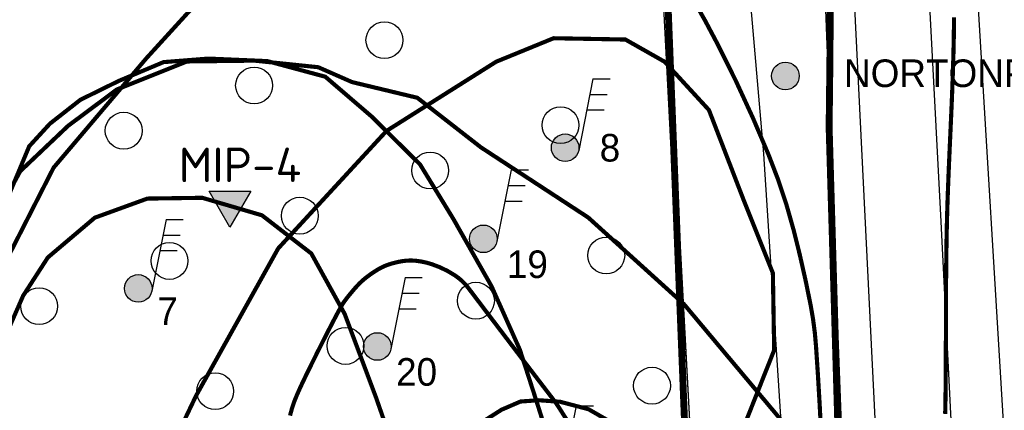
# Model space of a CAD drawing. Header units: millimetres. Extents: x 237058 to 239804, y 565701 to 567407.
# Tile 36 of 64: x 238059 to 238130, y 566484 to 566512. Entities that reach past the tile are written whole.
import ezdxf

# ---------------------------------------------------------------- set-up
doc = ezdxf.new("R2010")
doc.units = ezdxf.units.MM
for name, color, linetype in [('b_inr_afsch_hek', 30, 'IE-TERREINAFSCHEIDING-K'), ('Contouren 15-25 m-mv', 7, 'CONTINUOUS'), ('Contouren 5-15 m-mv', 7, 'CONTINUOUS'), ('Contouren G 5 tot 15', 7, 'CONTINUOUS'), ('Contouren GW 0-5 m-mv', 7, 'CONTINUOUS'), ('HANDBORINGEN', 7, 'CONTINUOUS'), ('MIPS', 7, 'CONTINUOUS'), ('ONDERZOEKSGEBIED', 7, 'CONTINUOUS'), ('PEILBUIZEN FEB 2015', 7, 'CONTINUOUS'), ('T4675650', 8, 'CONTINUOUS')]:
    doc.layers.add(name, color=color, linetype=linetype)
doc.styles.add('grondslag', font='isocpeur.ttf')
doc.styles.get("Standard").update_dxf_attribs({"font": 'tcb_isocp.shx'})
doc.linetypes.add('IE-TERREINAFSCHEIDING-K', pattern='A,4,[82,NLCS.SHX,S=0.75,R=90,X=0,Y=0],4,-2', length=10)

msp = doc.modelspace()

# ---------------------------------------------------------------- hatches: boundary and pattern name
at = {"layer": 'MIPS'}
h = msp.add_hatch(color=1, dxfattribs=at)
h.dxf.hatch_style = 1
h.paths.add_polyline_path([(238072.257, 566500.046), (238073.766, 566497.432), (238075.275, 566500.046)])
at = {"layer": 'PEILBUIZEN FEB 2015'}
h = msp.add_hatch(color=256, dxfattribs=at)
h.dxf.hatch_style = 1
edge = h.paths.add_edge_path()
edge.add_arc((238114.03, 566508.395), 1, 0, 360)
h = msp.add_hatch(color=256, dxfattribs=at)
h.dxf.hatch_style = 1
edge = h.paths.add_edge_path()
edge.add_arc((238098.066, 566503.197), 1, 0, 360)
h = msp.add_hatch(color=256, dxfattribs=at)
h.dxf.hatch_style = 1
edge = h.paths.add_edge_path()
edge.add_arc((238092.137, 566496.598), 1, 0, 360)
h = msp.add_hatch(color=256, dxfattribs=at)
h.dxf.hatch_style = 1
edge = h.paths.add_edge_path()
edge.add_arc((238067.124, 566493.005), 1, 0, 360)
h = msp.add_hatch(color=256, dxfattribs=at)
h.dxf.hatch_style = 1
edge = h.paths.add_edge_path()
edge.add_arc((238084.451, 566488.801), 1, 0, 360)

# ---------------------------------------------------------------- linework, layer by layer
at = {"layer": 'b_inr_afsch_hek', "color": 18, "true_color": 0x000000, "const_width": 0.5}
msp.add_lwpolyline([(238115.586, 566430.117), (238119.374, 566430.373), (238117.198, 566504.673), (238117.257, 566509.703), (238117.287, 566514.693), (238117.106, 566519.658), (238115.181, 566559.243), (238113.794, 566575.565), (238086.286, 566571.811), (237991.765, 566558.097), (237984.749, 566557.116)], dxfattribs=at)
at = {"layer": 'b_inr_afsch_hek', "color": 18, "lineweight": -3, "true_color": 0x000000, "const_width": 0.05, "flags": 128}
msp.add_lwpolyline([(238115.586, 566430.117), (238119.374, 566430.373), (238117.198, 566504.673), (238117.257, 566509.703), (238117.287, 566514.693), (238117.106, 566519.658), (238115.181, 566559.243), (238113.794, 566575.565), (238086.286, 566571.811), (238080.103, 566570.914)], dxfattribs=at)
at = {"layer": 'Contouren 15-25 m-mv', "color": 1, "const_width": 0.3, "flags": 128}
msp.add_lwpolyline([(238055.988, 566491.962), (238060.989, 566501.758), (238067.692, 566509.657), (238074.406, 566517.022)], dxfattribs=at)
at = {"layer": 'Contouren 15-25 m-mv', "color": 30, "true_color": 0xf8991e, "flags": 128}
msp.add_lwpolyline([(238078.123, 566483.795, 0.3, 0.3, -0.043986), (238078.635, 566485.314, 0.3, 0.3, -0.009842), (238079.211, 566486.561, 0.3, 0.3, -0.00443), (238080.569, 566489.295, 0.3, 0.3, -0.003161), (238081.402, 566490.909, 0.3, 0.3, -0.006523), (238081.821, 566491.683, 0.3, 0.3, -0.036798), (238082.182, 566492.231, 0.3, 0.3, -0.019882), (238082.959, 566493.162, 0.3, 0.3, -0.042431), (238083.626, 566493.783, 0.3, 0.3, -0.034484), (238084.552, 566494.413, 0.3, 0.3, -0.051605), (238085.275, 566494.74, 0.3, 0.3, -0.040352), (238086.259, 566494.982, 0.3, 0.3, -0.066372), (238087.246, 566495.009, 0.3, 0.3, -0.054405), (238088.422, 566494.754, 0.3, 0.3, -0.063946), (238090.049, 566493.968, 0.3, 0.3, -0.085833), (238091.039, 566493.048, 0.3, 0.3, -0.000646), (238092.192, 566491.529, 0.3, 0.3, 0.000551), (238093.543, 566489.75, 0.3, 0.3, 0.001298), (238097.222, 566484.939, 0.3, 0.3, -0.015143), (238097.526, 566484.518, 0.3, 0.3, -0.007521), (238097.604, 566484.398, 0.3, 0.3, -0.000276), (238099.688, 566481.105, 0.3, 0.3, -0.000064), (238101.426, 566478.354, 0.3, 0.3, 0.000047), (238103.785, 566474.622, 0.3, 0.3, 0.002593)], format="xyseb", dxfattribs=at)
at = {"layer": 'Contouren 5-15 m-mv', "color": 1, "const_width": 0.3, "flags": 128}
msp.add_lwpolyline([(238126.251, 566512.634), (238126.249, 566512.414), (238126.247, 566512.194), (238126.245, 566511.975), (238126.242, 566511.756), (238126.239, 566511.538), (238126.235, 566511.32), (238126.232, 566511.102), (238126.227, 566510.885), (238126.223, 566510.668), (238126.218, 566510.451), (238126.213, 566510.235), (238126.208, 566510.019), (238126.202, 566509.804), (238126.196, 566509.588), (238126.19, 566509.373), (238126.183, 566509.159), (238126.177, 566508.944), (238126.17, 566508.73), (238126.163, 566508.516), (238126.155, 566508.303), (238126.148, 566508.089), (238126.14, 566507.876), (238126.132, 566507.663), (238126.124, 566507.45), (238126.115, 566507.238), (238126.107, 566507.025), (238126.098, 566506.813), (238126.09, 566506.601), (238126.081, 566506.389), (238126.072, 566506.177), (238126.063, 566505.965), (238126.053, 566505.754), (238126.044, 566505.542), (238126.035, 566505.331), (238126.025, 566505.119), (238126.016, 566504.908), (238126.006, 566504.696), (238125.997, 566504.485), (238125.987, 566504.274), (238125.978, 566504.063), (238125.968, 566503.851), (238125.959, 566503.64), (238125.949, 566503.429), (238125.939, 566503.217), (238125.93, 566503.006), (238125.921, 566502.794), (238125.911, 566502.583), (238125.902, 566502.371), (238125.892, 566502.159), (238125.883, 566501.947), (238125.874, 566501.735), (238125.865, 566501.523), (238125.856, 566501.311), (238125.848, 566501.099), (238125.839, 566500.886), (238125.831, 566500.673), (238125.822, 566500.46), (238125.814, 566500.247), (238125.806, 566500.034), (238125.798, 566499.82), (238125.791, 566499.606), (238125.783, 566499.392), (238125.776, 566499.178), (238125.769, 566498.963), (238125.763, 566498.748), (238125.756, 566498.533), (238125.75, 566498.318), (238125.744, 566498.102), (238125.738, 566497.886), (238125.733, 566497.669), (238125.728, 566497.452), (238125.723, 566497.235), (238125.719, 566497.018), (238125.714, 566496.8), (238125.71, 566496.582), (238125.707, 566496.364), (238125.703, 566496.146), (238125.7, 566495.928), (238125.696, 566495.709), (238125.694, 566495.491), (238125.691, 566495.272), (238125.688, 566495.054), (238125.686, 566494.835), (238125.684, 566494.616), (238125.682, 566494.398), (238125.68, 566494.179), (238125.678, 566493.961), (238125.676, 566493.743), (238125.675, 566493.525), (238125.674, 566493.307), (238125.672, 566493.089), (238125.671, 566492.871), (238125.67, 566492.654), (238125.669, 566492.437), (238125.669, 566492.22), (238125.668, 566492.004), (238125.667, 566491.788), (238125.667, 566491.572), (238125.666, 566491.357), (238125.666, 566491.143), (238125.665, 566490.928), (238125.665, 566490.714), (238125.664, 566490.501), (238125.664, 566490.288), (238125.663, 566490.076), (238125.663, 566489.865), (238125.663, 566489.654), (238125.662, 566489.443), (238125.662, 566489.234), (238125.661, 566489.025), (238125.661, 566488.816), (238125.66, 566488.609), (238125.659, 566488.402), (238125.659, 566488.196), (238125.658, 566487.991), (238125.657, 566487.787), (238125.656, 566487.583), (238125.655, 566487.381), (238125.654, 566487.179), (238125.652, 566486.979), (238125.651, 566486.779), (238125.649, 566486.581), (238125.648, 566486.383), (238125.646, 566486.186), (238125.644, 566485.991), (238125.642, 566485.797), (238125.639, 566485.603), (238125.637, 566485.411), (238125.634, 566485.221), (238125.631, 566485.031), (238125.628, 566484.843), (238125.625, 566484.655), (238125.621, 566484.47), (238125.617, 566484.285), (238125.613, 566484.102), (238125.609, 566483.92)], dxfattribs=at)
at = {"layer": 'Contouren 5-15 m-mv', "color": 30, "true_color": 0xf8991e, "const_width": 0.3, "flags": 128}
msp.add_lwpolyline([(238093.664, 566464.079), (238086.477, 566457.4), (238082.589, 566453.987), (238079.174, 566451.901), (238073.483, 566451.238), (238069.594, 566451.996), (238066.348, 566454.629), (238065.047, 566458.194), (238064.416, 566463.876), (238065.728, 566469.341), (238067.336, 566476.904), (238071.309, 566485.225), (238077.269, 566495.908), (238085.12, 566504.418), (238093.066, 566509.429), (238097.229, 566511.13), (238102.431, 566511.036), (238105.269, 566509.429), (238108.486, 566505.93), (238111.04, 566499.312), (238113.121, 566494.112), (238113.179, 566490.654)], dxfattribs=at)
at = {"layer": 'Contouren 5-15 m-mv', "color": 5, "const_width": 0.3, "flags": 128}
msp.add_lwpolyline([(238056.65, 566497.963), (238058.565, 566501.492), (238062.036, 566504.782), (238065.567, 566507.414), (238070.654, 566509.447), (238075.561, 566509.507), (238080.169, 566509.029), (238082.622, 566507.952), (238087.35, 566506.816), (238091.958, 566503.227), (238099.737, 566498.143), (238106.679, 566491.863), (238114.983, 566481.967), (238116.588, 566479.656)], dxfattribs=at)
at = {"layer": 'Contouren 5-15 m-mv', "color": 30, "linetype": 'Continuous', "ltscale": 0.5, "true_color": 0xf8991e, "const_width": 0.3, "flags": 128}
msp.add_lwpolyline([(238113.179, 566490.654), (238113.215, 566488.534), (238110.472, 566481.632), (238103.377, 566473.122), (238095.053, 566465.37), (238093.664, 566464.079)], dxfattribs=at)
at = {"layer": 'Contouren G 5 tot 15', "color": 244, "true_color": 0x991b1e, "const_width": 0.3, "flags": 128}
msp.add_lwpolyline([(238091.545, 566483.004), (238093.45, 566484.217), (238094.831, 566484.814), (238096.157, 566484.907), (238097.707, 566484.795), (238099.761, 566484.254), (238101.234, 566483.406)], dxfattribs=at)
at = {"layer": 'Contouren GW 0-5 m-mv', "color": 1, "flags": 128}
msp.add_lwpolyline([(238106.184, 566515.873, 0.3, 0.3, -0.019845), (238109.137, 566510.658, 0.3, 0.3, -0.021895), (238112.817, 566502.67, 0.3, 0.3, -0.033517), (238114.631, 566497.214, 0.3, 0.3, -0.015788), (238115.866, 566491.751, 0.3, 0.3, -0.03022), (238116.246, 566488.848, 0.3, 0.3, -0.005593), (238116.616, 566482.567, 0.3, 0.3, 0.003789)], format="xyseb", dxfattribs=at)
at = {"layer": 'Contouren GW 0-5 m-mv', "color": 5, "const_width": 0.3, "flags": 128}
msp.add_lwpolyline([(238056.661, 566497.178), (238059.218, 566503.301), (238060.721, 566504.941), (238062.931, 566506.671), (238065.71, 566508.037), (238068.957, 566509.399), (238072.207, 566509.655), (238076.48, 566509.472), (238080.679, 566508.341), (238084.039, 566505.458), (238087.545, 566501.991), (238089.955, 566498.05), (238092.731, 566493.159), (238094.784, 566488.561), (238096.012, 566484.761), (238096.714, 566482.539)], dxfattribs=at)
at = {"layer": 'Contouren GW 0-5 m-mv', "color": 30, "true_color": 0xf8991e, "const_width": 0.3, "flags": 128}
msp.add_lwpolyline([(238056.376, 566487.001), (238058.781, 566492.48), (238060.569, 566495.248), (238063.973, 566498.13), (238067.78, 566499.514), (238071.761, 566499.571), (238076.088, 566498.303), (238079.665, 566495.536), (238082.087, 566491.154), (238084.337, 566485.159), (238085.638, 566481.426), (238086.446, 566476.465), (238086.619, 566470.64), (238086.042, 566465.848), (238083.806, 566453.02), (238081.997, 566447.488), (238078.785, 566440.781), (238077.408, 566438.862), (238075.306, 566437.631), (238073.458, 566436.761), (238070.668, 566436.001), (238066.248, 566435.965), (238061.574, 566436.363), (238057.407, 566436.436)], dxfattribs=at)
at = {"layer": 'HANDBORINGEN', "color": 7}
for centre in [(238084.964, 566510.986), (238075.516, 566507.708), (238066.068, 566504.431), (238097.728, 566504.829), (238088.28, 566501.551), (238078.832, 566498.274), (238069.384, 566494.997), (238101.044, 566495.394), (238091.596, 566492.117), (238059.937, 566491.719), (238082.148, 566488.84), (238104.36, 566485.96), (238072.7, 566485.562)]:
    msp.add_circle(centre, 1.336, dxfattribs=at)
at = {"layer": 'MIPS', "color": 7, "flags": 128}
msp.add_lwpolyline([(238073.766, 566497.432), (238072.257, 566500.046), (238075.275, 566500.046)], close=True, dxfattribs=at)
at = {"layer": 'ONDERZOEKSGEBIED', "color": 103, "const_width": 0.5, "flags": 128}
msp.add_lwpolyline([(238005.01, 566499.266), (237946.138, 566479.241), (237970.28, 566429.322), (238030.674, 566451.892), (238023.771, 566477.395), (238046.768, 566485.647), (238062.587, 566435.79), (238107.876, 566454.078), (238103.879, 566554.979), (238097.003, 566573.422), (237984.035, 566557.222)], close=True, dxfattribs=at)
at = {"layer": 'PEILBUIZEN FEB 2015'}
for p, q in [((238100.076, 566508.188), (238099.047, 566503.002)), ((238100.076, 566508.188), (238101.326, 566508.188)), ((238099.852, 566507.061), (238101.102, 566507.061)), ((238099.634, 566505.934), (238100.884, 566505.934)), ((238094.147, 566501.589), (238093.118, 566496.403)), ((238094.147, 566501.589), (238095.397, 566501.589)), ((238093.923, 566500.462), (238095.173, 566500.462)), ((238093.705, 566499.335), (238094.955, 566499.335)), ((238069.134, 566497.996), (238068.105, 566492.81)), ((238069.134, 566497.996), (238070.384, 566497.996)), ((238068.91, 566496.869), (238070.16, 566496.869)), ((238068.692, 566495.742), (238069.942, 566495.742)), ((238086.46, 566493.792), (238085.432, 566488.607)), ((238086.46, 566493.792), (238087.71, 566493.792)), ((238086.237, 566492.665), (238087.487, 566492.665)), ((238086.018, 566491.538), (238087.268, 566491.538)), ((238098.867, 566484.496), (238097.838, 566479.31)), ((238098.867, 566484.496), (238100.117, 566484.496))]:
    msp.add_line(p, q, dxfattribs=at)
for centre in [(238114.03, 566508.395), (238098.066, 566503.197), (238092.137, 566496.598), (238067.124, 566493.005), (238084.451, 566488.801)]:
    msp.add_circle(centre, 1, dxfattribs=at)
at = {"layer": 'T4675650'}
for p, q in [((238132.194, 566443.981), (238123.951, 566581.106)), ((238106.209, 566500.114), (238104.481, 566531.629)), ((238107.232, 566481.219), (238104.481, 566531.629)), ((238106.209, 566500.114), (238104.481, 566531.629)), ((238107.234, 566480.867), (238106.209, 566500.114))]:
    msp.add_line(p, q, dxfattribs=at)
for points in [[(237915.412, 566542.772), (237970.28, 566429.322), (238036.846, 566454.199), (238038.361, 566452.469), (238043.515, 566454), (238037.828, 566470.804), (238050.04, 566475.491), (238063.736, 566436.732), (238108.448, 566454.386), (238103.179, 566554.92), (238095.61, 566578.246), (238117.097, 566580.217), (238111.291, 566676.067)], [(238132.315, 566362.628), (238132.051, 566370.15), (238129.592, 566416.659), (238127.151, 566461.439), (238125.306, 566498.318), (238123.22, 566537.868), (238122.037, 566560.055)], [(238119.224, 566457.444), (238118.495, 566472.256), (238117.343, 566503.025), (238116.457, 566526.593), (238115.501, 566545.091), (238114.76, 566559.612)], [(238126.1, 566380.233), (238126.11, 566380.255), (238125.065, 566398.092), (238123.257, 566431.515), (238122.154, 566453.284), (238121.247, 566469.399), (238118.667, 566521.208), (238117.023, 566552.313), (238116.67, 566559.728)], [(238115.169, 566462.746), (238113.668, 566484.08), (238112.467, 566502.745), (238109.606, 566535.639)], [(238012.377, 566499.791), (238104.184, 566533.014), (238106.904, 566480.179)]]:
    msp.add_lwpolyline(points, dxfattribs=at)

# ---------------------------------------------------------------- texts
at = {"layer": 'MIPS', "color": 7, "style": 'grondslag'}
msp.add_text('MIP-4', height=2.5, dxfattribs=at).set_placement((238070.059, 566500.711))
at = {"layer": 'PEILBUIZEN FEB 2015'}
for tag, p in [('NORTONPUT', (238118.277, 566507.593)), ('8', (238100.566, 566502.197)), ('19', (238093.839, 566493.758)), ('7', (238068.503, 566490.365)), ('20', (238085.807, 566485.959))]:
    msp.add_attdef(tag, p, '', height=2, dxfattribs=at)

doc.saveas('drawing.dxf')
